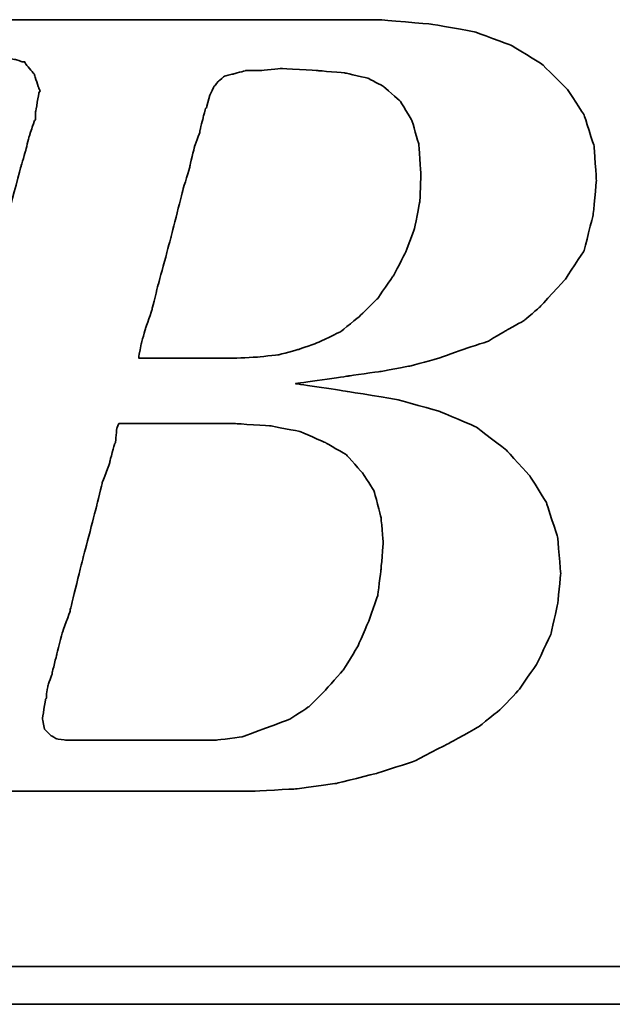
# Model space of a CAD drawing. Extents: x 473 to 1084, y -122 to 208.
# Tile 33 of 50: x 1021 to 1022.66, y -66.79 to -64.03. Entities that reach past the tile are written whole.
import ezdxf

# ---------------------------------------------------------------- set-up
doc = ezdxf.new("R2010")
doc.units = 0
doc.header["$MEASUREMENT"] = 0
doc.layers.add('DIM', color=4, linetype='CONTINUOUS')
doc.layers.add('layer 1', color=7, linetype='CONTINUOUS')

# ---------------------------------------------------------------- blocks, each defined once
blk = doc.blocks.new('TBI MOTION logo(完整正式版)')
at = {"layer": 'layer 1', "color": 22, "lineweight": 35}
for points, knots in [([(-64.65375, -6.86375), (-64.65375, -6.86375), (-64.84375, -7.29625), (-64.84375, -7.29625), (-64.84375, -7.29625), (-64.84375, -7.29625), (-64.86875, -7.34375), (-64.86875, -7.34375), (-64.86875, -7.34375), (-64.86875, -7.34375), (-64.86875, -7.36875), (-64.86875, -7.36875), (-64.86875, -7.36875), (-64.86875, -7.36875), (-65.15375, -7.65375), (-65.15375, -7.65375), (-65.15375, -7.65375), (-65.15375, -7.65375), (-65.17875, -7.65375), (-65.17875, -7.65375), (-65.17875, -7.65375), (-65.17875, -7.65375), (-65.20375, -7.67875), (-65.20375, -7.67875), (-65.20375, -7.67875), (-65.20375, -7.67875), (-65.58875, -7.87125), (-65.58875, -7.87125), (-65.58875, -7.87125), (-65.58875, -7.87125), (-65.63375, -7.87125), (-65.63375, -7.87125), (-65.63375, -7.87125), (-65.63375, -7.87125), (-65.65875, -7.89375), (-65.65875, -7.89375), (-65.65875, -7.89375), (-65.65875, -7.89375), (-66.09375, -7.94375), (-66.09375, -7.94375), (-66.09375, -7.94375), (-66.09375, -7.94375), (-66.11375, -7.94375), (-66.11375, -7.94375), (-66.11375, -7.94375), (-66.11375, -7.94375), (-66.16375, -7.94375), (-66.16375, -7.94375), (-66.16375, -7.94375), (-66.16375, -7.94375), (-66.30875, -7.94375), (-66.30875, -7.94375), (-66.30875, -7.94375), (-66.30875, -7.94375), (-66.69375, -7.94375), (-66.69375, -7.94375), (-66.69375, -7.94375), (-66.69375, -7.94375), (-67.07375, -7.94375), (-67.07375, -7.94375), (-67.07375, -7.94375), (-67.07375, -7.94375), (-67.12375, -7.94375), (-67.12375, -7.94375), (-67.12375, -7.94375), (-67.12375, -7.94375), (-67.12375, -7.96625), (-67.12375, -7.96625), (-67.12375, -7.96625), (-67.12375, -7.96625), (-67.14875, -7.99125), (-67.14875, -7.99125), (-67.14875, -7.99125), (-67.14875, -7.99125), (-67.24375, -8.34875), (-67.24375, -8.34875), (-67.24375, -8.34875), (-67.24375, -8.34875), (-67.31375, -8.68625), (-67.31375, -8.68625), (-67.31375, -8.68625), (-67.31375, -8.68625), (-67.26875, -8.68625), (-67.26875, -8.68625), (-67.26875, -8.68625), (-67.26875, -8.68625), (-67.07375, -8.68625), (-67.07375, -8.68625), (-67.07375, -8.68625), (-67.07375, -8.68625), (-66.54875, -8.68625), (-66.54875, -8.68625), (-66.54875, -8.68625), (-66.54875, -8.68625), (-65.82625, -8.68625), (-65.82625, -8.68625), (-65.82625, -8.68625), (-65.82625, -8.68625), (-65.01375, -8.68625), (-65.01375, -8.68625), (-65.01375, -8.68625), (-65.01375, -8.68625), (-64.05375, -8.68625), (-64.05375, -8.68625), (-64.05375, -8.68625), (-64.05375, -8.68625), (-62.08375, -8.68625), (-62.08375, -8.68625), (-62.08375, -8.68625), (-62.08375, -8.68625), (-60.06875, -8.68625), (-60.06875, -8.68625), (-60.06875, -8.68625), (-60.06875, -8.68625), (-59.10875, -8.68625), (-59.10875, -8.68625), (-59.10875, -8.68625), (-59.10875, -8.68625), (-58.29375, -8.68625), (-58.29375, -8.68625), (-58.29375, -8.68625), (-58.29375, -8.68625), (-57.57375, -8.68625), (-57.57375, -8.68625), (-57.57375, -8.68625), (-57.57375, -8.68625), (-57.04875, -8.68625), (-57.04875, -8.68625), (-57.04875, -8.68625), (-57.04875, -8.68625), (-56.85375, -8.68625), (-56.85375, -8.68625), (-56.85375, -8.68625), (-56.85375, -8.68625), (-56.70875, -8.68625), (-56.70875, -8.68625), (-56.70875, -8.68625), (-56.70875, -8.68625), (-56.61375, -8.68625), (-56.61375, -8.68625), (-56.61375, -8.68625), (-56.61375, -8.68625), (-56.56875, -8.68625), (-56.56875, -8.68625), (-56.56875, -8.68625), (-56.56875, -8.68625), (-55.65375, -8.63875), (-55.65375, -8.63875), (-55.65375, -8.63875), (-55.65375, -8.63875), (-54.76875, -8.51875), (-54.76875, -8.51875), (-54.76875, -8.51875), (-54.76875, -8.51875), (-53.90375, -8.30375), (-53.90375, -8.30375), (-53.90375, -8.30375), (-53.90375, -8.30375), (-53.08875, -8.03875), (-53.08875, -8.03875), (-53.08875, -8.03875), (-53.08875, -8.03875), (-52.34375, -7.65375), (-52.34375, -7.65375), (-52.34375, -7.65375), (-52.34375, -7.65375), (-51.69875, -7.29625), (-51.69875, -7.29625), (-51.69875, -7.29625), (-51.69875, -7.29625), (-51.21875, -6.91125), (-51.21875, -6.91125), (-51.21875, -6.91125), (-51.21875, -6.91125), (-50.83375, -6.50375), (-50.83375, -6.50375), (-50.83375, -6.50375), (-50.83375, -6.50375), (-50.44875, -5.94875), (-50.44875, -5.94875), (-50.44875, -5.94875), (-50.44875, -5.94875), (-50.13875, -5.30375), (-50.13875, -5.30375), (-50.13875, -5.30375), (-50.13875, -5.30375), (-49.99375, -4.65375), (-49.99375, -4.65375), (-49.99375, -4.65375), (-49.99375, -4.65375), (-49.92375, -3.98375), (-49.92375, -3.98375), (-49.92375, -3.98375), (-49.92375, -3.98375), (-49.99375, -3.19374), (-49.99375, -3.19374), (-49.99375, -3.19374), (-49.99375, -3.19374), (-50.23374, -2.44874), (-50.23374, -2.44874), (-50.23374, -2.44874), (-50.23374, -2.44874), (-50.59375, -1.87374), (-50.59375, -1.87374), (-50.59375, -1.87374), (-50.59375, -1.87374), (-51.09875, -1.31874), (-51.09875, -1.31874), (-51.09875, -1.31874), (-51.09875, -1.31874), (-51.74375, -0.81875), (-51.74375, -0.81875), (-51.74375, -0.81875), (-51.74375, -0.81875), (-52.53875, -0.48125), (-52.53875, -0.48125), (-52.53875, -0.48125), (-52.53875, -0.48125), (-53.47375, -0.21875), (-53.47375, -0.21875), (-53.47375, -0.21875), (-53.47375, -0.21875), (-54.52875, -0.04874), (-54.52875, -0.04874), (-54.52875, -0.04874), (-54.52875, -0.04874), (-55.65375, 0.12125), (-55.65375, 0.12125), (-55.65375, 0.12125), (-55.65375, 0.12125), (-54.50375, 0.28624), (-54.50375, 0.28624), (-54.50375, 0.28624), (-54.50375, 0.28624), (-53.83375, 0.38124), (-53.83375, 0.38124), (-53.83375, 0.38124), (-53.83375, 0.38124), (-53.18375, 0.50125), (-53.18375, 0.50125), (-53.18375, 0.50125), (-53.18375, 0.50125), (-52.55875, 0.66874), (-52.55875, 0.66874), (-52.55875, 0.66874), (-52.55875, 0.66874), (-52.03375, 0.86124), (-52.03375, 0.86124), (-52.03375, 0.86124), (-52.03375, 0.86124), (-51.50374, 1.03124), (-51.50374, 1.03124), (-51.50374, 1.03124), (-51.50374, 1.03124), (-51.09875, 1.27125), (-51.09875, 1.27125), (-51.09875, 1.27125), (-51.09875, 1.27125), (-50.71375, 1.48624), (-50.71375, 1.48624), (-50.71375, 1.48624), (-50.71375, 1.48624), (-50.37625, 1.77625), (-50.37625, 1.77625), (-50.37625, 1.77625), (-50.37625, 1.77625), (-49.82375, 2.37625), (-49.82375, 2.37625), (-49.82375, 2.37625), (-49.82375, 2.37625), (-49.41875, 2.99625), (-49.41875, 2.99625), (-49.41875, 2.99625), (-49.41875, 2.99625), (-49.22375, 3.76625), (-49.22375, 3.76625), (-49.22375, 3.76625), (-49.22375, 3.76625), (-49.15375, 4.50874), (-49.15375, 4.50874), (-49.15375, 4.50874), (-49.15375, 4.50874), (-49.20375, 5.25125), (-49.20375, 5.25125), (-49.20375, 5.25125), (-49.20375, 5.25125), (-49.41875, 5.92625), (-49.41875, 5.92625), (-49.41875, 5.92625), (-49.41875, 5.92625), (-49.77875, 6.47625), (-49.77875, 6.47625), (-49.77875, 6.47625), (-49.77875, 6.47625), (-50.33125, 7.02624), (-50.33125, 7.02624), (-50.33125, 7.02624), (-50.33125, 7.02624), (-51.00125, 7.43625), (-51.00125, 7.43625), (-51.00125, 7.43625), (-51.00125, 7.43625), (-51.79375, 7.72625), (-51.79375, 7.72625), (-51.79375, 7.72625), (-51.79375, 7.72625), (-52.72875, 7.89124), (-52.72875, 7.89124), (-52.72875, 7.89124), (-52.72875, 7.89124), (-53.83375, 7.98625), (-53.83375, 7.98625), (-53.83375, 7.98625), (-53.83375, 7.98625), (-53.92875, 7.98625), (-53.92875, 7.98625), (-53.92875, 7.98625), (-53.92875, 7.98625), (-54.26375, 7.98625), (-54.26375, 7.98625), (-54.26375, 7.98625), (-54.26375, 7.98625), (-54.74375, 7.98625), (-54.74375, 7.98625), (-54.74375, 7.98625), (-54.74375, 7.98625), (-55.36875, 7.98625), (-55.36875, 7.98625), (-55.36875, 7.98625), (-55.36875, 7.98625), (-56.13375, 7.98625), (-56.13375, 7.98625), (-56.13375, 7.98625), (-56.13375, 7.98625), (-56.94875, 7.98625), (-56.94875, 7.98625), (-56.94875, 7.98625), (-56.94875, 7.98625), (-58.77625, 7.98625), (-58.77625, 7.98625), (-58.77625, 7.98625), (-58.77625, 7.98625), (-60.59875, 7.98625), (-60.59875, 7.98625), (-60.59875, 7.98625), (-60.59875, 7.98625), (-61.41375, 7.98625), (-61.41375, 7.98625), (-61.41375, 7.98625), (-61.41375, 7.98625), (-62.17875, 7.98625), (-62.17875, 7.98625), (-62.17875, 7.98625), (-62.17875, 7.98625), (-62.80375, 7.98625), (-62.80375, 7.98625), (-62.80375, 7.98625), (-62.80375, 7.98625), (-63.30625, 7.98625), (-63.30625, 7.98625), (-63.30625, 7.98625), (-63.30625, 7.98625), (-63.57375, 7.98625), (-63.57375, 7.98625), (-63.57375, 7.98625), (-63.57375, 7.98625), (-63.57375, 7.96375), (-63.57375, 7.96375), (-63.57375, 7.96375), (-63.57375, 7.96375), (-63.59875, 7.94125), (-63.59875, 7.94125), (-63.59875, 7.94125), (-63.59875, 7.94125), (-63.69375, 7.55625), (-63.69375, 7.55625), (-63.69375, 7.55625), (-63.69375, 7.55625), (-63.76375, 7.24624), (-63.76375, 7.24624), (-63.76375, 7.24624), (-63.76375, 7.24624), (-63.23875, 7.24624), (-63.23875, 7.24624), (-63.23875, 7.24624), (-63.23875, 7.24624), (-62.75875, 7.24624), (-62.75875, 7.24624), (-62.75875, 7.24624), (-62.75875, 7.24624), (-62.61125, 7.24624), (-62.61125, 7.24624), (-62.61125, 7.24624), (-62.61125, 7.24624), (-62.56625, 7.24624), (-62.56625, 7.24624), (-62.56625, 7.24624), (-62.56625, 7.24624), (-62.22875, 7.24624), (-62.22875, 7.24624), (-62.22875, 7.24624), (-62.22875, 7.24624), (-62.20375, 7.24624), (-62.20375, 7.24624), (-62.20375, 7.24624), (-62.20375, 7.24624), (-62.17875, 7.21875), (-62.17875, 7.21875), (-62.17875, 7.21875), (-62.17875, 7.21875), (-61.96375, 7.17125), (-61.96375, 7.17125), (-61.96375, 7.17125), (-61.96375, 7.17125), (-61.72375, 7.12624), (-61.72375, 7.12624), (-61.72375, 7.12624), (-61.72375, 7.12624), (-61.70375, 7.12624), (-61.70375, 7.12624), (-61.70375, 7.12624), (-61.70375, 7.12624), (-61.55875, 7.07624), (-61.55875, 7.07624), (-61.55875, 7.07624), (-61.55875, 7.07624), (-61.50875, 7.07624), (-61.50875, 7.07624), (-61.50875, 7.07624), (-61.50875, 7.07624), (-61.48375, 7.02624), (-61.48375, 7.02624), (-61.48375, 7.02624), (-61.48375, 7.02624), (-61.31875, 6.83375), (-61.31875, 6.83375), (-61.31875, 6.83375), (-61.31875, 6.83375), (-61.29375, 6.81125), (-61.29375, 6.81125), (-61.29375, 6.81125), (-61.29375, 6.81125), (-61.29375, 6.78625), (-61.29375, 6.78625), (-61.29375, 6.78625), (-61.29375, 6.78625), (-61.19875, 6.50124), (-61.19875, 6.50124), (-61.19875, 6.50124), (-61.19875, 6.50124), (-61.17375, 6.45124), (-61.17375, 6.45124), (-61.17375, 6.45124), (-61.17375, 6.45124), (-61.19875, 6.40625), (-61.19875, 6.40625), (-61.19875, 6.40625), (-61.19875, 6.40625), (-61.26875, 5.99624), (-61.26875, 5.99624), (-61.26875, 5.99624), (-61.26875, 5.99624), (-61.26875, 5.85125), (-61.26875, 5.85125), (-61.26875, 5.85125), (-61.26875, 5.85125), (-61.26875, 5.82625), (-61.26875, 5.82625), (-61.26875, 5.82625), (-61.26875, 5.82625), (-61.29375, 5.80625), (-61.29375, 5.80625), (-61.29375, 5.80625), (-61.29375, 5.80625), (-61.34125, 5.66125), (-61.34125, 5.66125), (-61.34125, 5.66125), (-61.34125, 5.66125), (-61.41375, 5.44625), (-61.41375, 5.44625), (-61.41375, 5.44625), (-61.41375, 5.44625), (-61.48375, 5.15625), (-61.48375, 5.15625), (-61.48375, 5.15625), (-61.48375, 5.15625), (-61.58375, 4.82124), (-61.58375, 4.82124), (-61.58375, 4.82124), (-61.58375, 4.82124), (-61.79875, 4.00375), (-61.79875, 4.00375), (-61.79875, 4.00375), (-61.79875, 4.00375), (-62.05875, 2.99625), (-62.05875, 2.99625), (-62.05875, 2.99625), (-62.05875, 2.99625), (-62.34875, 1.91625), (-62.34875, 1.91625), (-62.34875, 1.91625), (-62.34875, 1.91625), (-62.97375, -0.41124), (-62.97375, -0.41124), (-62.97375, -0.41124), (-62.97375, -0.41124), (-63.59875, -2.75875), (-63.59875, -2.75875), (-63.59875, -2.75875), (-63.59875, -2.75875), (-63.88375, -3.86374), (-63.88375, -3.86374), (-63.88375, -3.86374), (-63.88375, -3.86374), (-64.14875, -4.82374), (-64.14875, -4.82374), (-64.14875, -4.82374), (-64.14875, -4.82374), (-64.36375, -5.64125), (-64.36375, -5.64125), (-64.36375, -5.64125), (-64.36375, -5.64125), (-64.43625, -5.97625), (-64.43625, -5.97625), (-64.43625, -5.97625), (-64.43625, -5.97625), (-64.50875, -6.28625), (-64.50875, -6.28625), (-64.50875, -6.28625), (-64.50875, -6.28625), (-64.50875, -6.30875), (-64.50875, -6.30875), (-64.50875, -6.30875), (-64.50875, -6.30875), (-64.57875, -6.50375), (-64.57875, -6.50375), (-64.57875, -6.50375), (-64.57875, -6.50375), (-64.62875, -6.69625), (-64.62875, -6.69625), (-64.62875, -6.69625), (-64.62875, -6.69625), (-64.62875, -6.76875), (-64.62875, -6.76875), (-64.62875, -6.76875), (-64.62875, -6.76875), (-64.62875, -6.81375), (-64.62875, -6.81375), (-64.62875, -6.81375), (-64.62875, -6.81375), (-64.62875, -6.83875), (-64.62875, -6.83875), (-64.62875, -6.83875), (-64.62875, -6.83875), (-64.65375, -6.86375), (-64.65375, -6.86375)], [0, 0, 0, 0, 0.00719424, 0.00719424, 0.00719424, 0.00719425, 0.01438849, 0.01438849, 0.01438849, 0.0143885, 0.02158273, 0.02158273, 0.02158273, 0.02158274, 0.02877698, 0.02877698, 0.02877698, 0.02877699, 0.03597122, 0.03597122, 0.03597122, 0.03597123, 0.04316547, 0.04316547, 0.04316547, 0.04316548, 0.05035971, 0.05035971, 0.05035971, 0.05035972, 0.05755396, 0.05755396, 0.05755396, 0.05755397, 0.0647482, 0.0647482, 0.0647482, 0.06474821, 0.07194245, 0.07194245, 0.07194245, 0.07194246, 0.07913669, 0.07913669, 0.07913669, 0.0791367, 0.08633094, 0.08633094, 0.08633094, 0.08633095, 0.09352518, 0.09352518, 0.09352518, 0.09352519, 0.10071942, 0.10071942, 0.10071942, 0.10071943, 0.10791367, 0.10791367, 0.10791367, 0.10791368, 0.11510791, 0.11510791, 0.11510791, 0.11510792, 0.12230216, 0.12230216, 0.12230216, 0.12230217, 0.1294964, 0.1294964, 0.1294964, 0.12949641, 0.13669065, 0.13669065, 0.13669065, 0.13669066, 0.14388489, 0.14388489, 0.14388489, 0.1438849, 0.15107914, 0.15107914, 0.15107914, 0.15107915, 0.15827338, 0.15827338, 0.15827338, 0.15827339, 0.16546763, 0.16546763, 0.16546763, 0.16546764, 0.17266187, 0.17266187, 0.17266187, 0.17266188, 0.17985612, 0.17985612, 0.17985612, 0.17985613, 0.18705036, 0.18705036, 0.18705036, 0.18705037, 0.1942446, 0.1942446, 0.1942446, 0.19424461, 0.20143885, 0.20143885, 0.20143885, 0.20143886, 0.20863309, 0.20863309, 0.20863309, 0.2086331, 0.21582734, 0.21582734, 0.21582734, 0.21582735, 0.22302158, 0.22302158, 0.22302158, 0.22302159, 0.23021583, 0.23021583, 0.23021583, 0.23021584, 0.23741007, 0.23741007, 0.23741007, 0.23741008, 0.24460432, 0.24460432, 0.24460432, 0.24460433, 0.25179856, 0.25179856, 0.25179856, 0.25179857, 0.25899281, 0.25899281, 0.25899281, 0.25899282, 0.26618705, 0.26618705, 0.26618705, 0.26618706, 0.27338129, 0.27338129, 0.27338129, 0.2733813, 0.28057554, 0.28057554, 0.28057554, 0.28057555, 0.28776978, 0.28776978, 0.28776978, 0.28776979, 0.29496403, 0.29496403, 0.29496403, 0.29496404, 0.30215827, 0.30215827, 0.30215827, 0.30215828, 0.30935252, 0.30935252, 0.30935252, 0.30935253, 0.31654676, 0.31654676, 0.31654676, 0.31654677, 0.32374101, 0.32374101, 0.32374101, 0.32374102, 0.33093525, 0.33093525, 0.33093525, 0.33093526, 0.3381295, 0.3381295, 0.3381295, 0.33812951, 0.34532374, 0.34532374, 0.34532374, 0.34532375, 0.35251799, 0.35251799, 0.35251799, 0.352518, 0.35971223, 0.35971223, 0.35971223, 0.35971224, 0.36690647, 0.36690647, 0.36690647, 0.36690648, 0.37410072, 0.37410072, 0.37410072, 0.37410073, 0.38129496, 0.38129496, 0.38129496, 0.38129497, 0.38848921, 0.38848921, 0.38848921, 0.38848922, 0.39568345, 0.39568345, 0.39568345, 0.39568346, 0.4028777, 0.4028777, 0.4028777, 0.40287771, 0.41007194, 0.41007194, 0.41007194, 0.41007195, 0.41726619, 0.41726619, 0.41726619, 0.4172662, 0.42446043, 0.42446043, 0.42446043, 0.42446044, 0.43165468, 0.43165468, 0.43165468, 0.43165469, 0.43884892, 0.43884892, 0.43884892, 0.43884893, 0.44604317, 0.44604317, 0.44604317, 0.44604318, 0.45323741, 0.45323741, 0.45323741, 0.45323742, 0.46043165, 0.46043165, 0.46043165, 0.46043166, 0.4676259, 0.4676259, 0.4676259, 0.46762591, 0.47482014, 0.47482014, 0.47482014, 0.47482015, 0.48201439, 0.48201439, 0.48201439, 0.4820144, 0.48920863, 0.48920863, 0.48920863, 0.48920864, 0.49640288, 0.49640288, 0.49640288, 0.49640289, 0.50359712, 0.50359712, 0.50359712, 0.50359713, 0.51079137, 0.51079137, 0.51079137, 0.51079138, 0.51798561, 0.51798561, 0.51798561, 0.51798562, 0.52517986, 0.52517986, 0.52517986, 0.52517987, 0.5323741, 0.5323741, 0.5323741, 0.53237411, 0.53956835, 0.53956835, 0.53956835, 0.53956836, 0.54676259, 0.54676259, 0.54676259, 0.5467626, 0.55395683, 0.55395683, 0.55395683, 0.55395684, 0.56115108, 0.56115108, 0.56115108, 0.56115109, 0.56834532, 0.56834532, 0.56834532, 0.56834533, 0.57553957, 0.57553957, 0.57553957, 0.57553958, 0.58273381, 0.58273381, 0.58273381, 0.58273382, 0.58992806, 0.58992806, 0.58992806, 0.58992807, 0.5971223, 0.5971223, 0.5971223, 0.59712231, 0.60431655, 0.60431655, 0.60431655, 0.60431656, 0.61151079, 0.61151079, 0.61151079, 0.6115108, 0.61870504, 0.61870504, 0.61870504, 0.61870505, 0.62589928, 0.62589928, 0.62589928, 0.62589929, 0.63309353, 0.63309353, 0.63309353, 0.63309354, 0.64028777, 0.64028777, 0.64028777, 0.64028778, 0.64748201, 0.64748201, 0.64748201, 0.64748202, 0.65467626, 0.65467626, 0.65467626, 0.65467627, 0.6618705, 0.6618705, 0.6618705, 0.66187051, 0.66906475, 0.66906475, 0.66906475, 0.66906476, 0.67625899, 0.67625899, 0.67625899, 0.676259, 0.68345324, 0.68345324, 0.68345324, 0.68345325, 0.69064748, 0.69064748, 0.69064748, 0.69064749, 0.69784173, 0.69784173, 0.69784173, 0.69784174, 0.70503597, 0.70503597, 0.70503597, 0.70503598, 0.71223022, 0.71223022, 0.71223022, 0.71223023, 0.71942446, 0.71942446, 0.71942446, 0.71942447, 0.72661871, 0.72661871, 0.72661871, 0.72661872, 0.73381295, 0.73381295, 0.73381295, 0.73381296, 0.74100719, 0.74100719, 0.74100719, 0.7410072, 0.74820144, 0.74820144, 0.74820144, 0.74820145, 0.75539568, 0.75539568, 0.75539568, 0.75539569, 0.76258993, 0.76258993, 0.76258993, 0.76258994, 0.76978417, 0.76978417, 0.76978417, 0.76978418, 0.77697842, 0.77697842, 0.77697842, 0.77697843, 0.78417266, 0.78417266, 0.78417266, 0.78417267, 0.79136691, 0.79136691, 0.79136691, 0.79136692, 0.79856115, 0.79856115, 0.79856115, 0.79856116, 0.8057554, 0.8057554, 0.8057554, 0.80575541, 0.81294964, 0.81294964, 0.81294964, 0.81294965, 0.82014388, 0.82014388, 0.82014388, 0.82014389, 0.82733813, 0.82733813, 0.82733813, 0.82733814, 0.83453237, 0.83453237, 0.83453237, 0.83453238, 0.84172662, 0.84172662, 0.84172662, 0.84172663, 0.84892086, 0.84892086, 0.84892086, 0.84892087, 0.85611511, 0.85611511, 0.85611511, 0.85611512, 0.86330935, 0.86330935, 0.86330935, 0.86330936, 0.8705036, 0.8705036, 0.8705036, 0.87050361, 0.87769784, 0.87769784, 0.87769784, 0.87769785, 0.88489209, 0.88489209, 0.88489209, 0.8848921, 0.89208633, 0.89208633, 0.89208633, 0.89208634, 0.89928058, 0.89928058, 0.89928058, 0.89928059, 0.90647482, 0.90647482, 0.90647482, 0.90647483, 0.91366906, 0.91366906, 0.91366906, 0.91366907, 0.92086331, 0.92086331, 0.92086331, 0.92086332, 0.92805755, 0.92805755, 0.92805755, 0.92805756, 0.9352518, 0.9352518, 0.9352518, 0.93525181, 0.94244604, 0.94244604, 0.94244604, 0.94244605, 0.94964029, 0.94964029, 0.94964029, 0.9496403, 0.95683453, 0.95683453, 0.95683453, 0.95683454, 0.96402878, 0.96402878, 0.96402878, 0.96402879, 0.97122302, 0.97122302, 0.97122302, 0.97122303, 0.97841727, 0.97841727, 0.97841727, 0.97841728, 0.98561151, 0.98561151, 0.98561151, 0.98561152, 0.99280576, 0.99280576, 0.99280576, 0.99280577, 1, 1, 1, 1]), ([(-57.50375, 6.35625), (-57.50375, 6.35625), (-57.57375, 6.11625), (-57.57375, 6.11625), (-57.57375, 6.11625), (-57.57375, 6.11625), (-57.57375, 6.09125), (-57.57375, 6.09125), (-57.57375, 6.09125), (-57.57375, 6.09125), (-57.59875, 6.06625), (-57.59875, 6.06625), (-57.59875, 6.06625), (-57.59875, 6.06625), (-57.64875, 5.87625), (-57.64875, 5.87625), (-57.64875, 5.87625), (-57.64875, 5.87625), (-57.71875, 5.58875), (-57.71875, 5.58875), (-57.71875, 5.58875), (-57.71875, 5.58875), (-57.71875, 5.56625), (-57.71875, 5.56625), (-57.71875, 5.56625), (-57.71875, 5.56625), (-57.83875, 5.23125), (-57.83875, 5.23125), (-57.83875, 5.23125), (-57.83875, 5.23125), (-57.93625, 4.82124), (-57.93625, 4.82124), (-57.93625, 4.82124), (-57.93625, 4.82124), (-57.93625, 4.79624), (-57.93625, 4.79624), (-57.93625, 4.79624), (-57.93625, 4.79624), (-58.07875, 4.34125), (-58.07875, 4.34125), (-58.07875, 4.34125), (-58.07875, 4.34125), (-58.34375, 3.28625), (-58.34375, 3.28625), (-58.34375, 3.28625), (-58.34375, 3.28625), (-58.62875, 2.23124), (-58.62875, 2.23124), (-58.62875, 2.23124), (-58.62875, 2.23124), (-58.74875, 1.75125), (-58.74875, 1.75125), (-58.74875, 1.75125), (-58.74875, 1.75125), (-58.74875, 1.72625), (-58.74875, 1.72625), (-58.74875, 1.72625), (-58.74875, 1.72625), (-58.89375, 1.31625), (-58.89375, 1.31625), (-58.89375, 1.31625), (-58.89375, 1.31625), (-58.98875, 0.98124), (-58.98875, 0.98124), (-58.98875, 0.98124), (-58.98875, 0.98124), (-59.03875, 0.71625), (-59.03875, 0.71625), (-59.03875, 0.71625), (-59.03875, 0.71625), (-59.03875, 0.66874), (-59.03875, 0.66874), (-59.03875, 0.66874), (-59.03875, 0.66874), (-58.91875, 0.66874), (-58.91875, 0.66874), (-58.91875, 0.66874), (-58.91875, 0.66874), (-58.53375, 0.66874), (-58.53375, 0.66874), (-58.53375, 0.66874), (-58.53375, 0.66874), (-58.10375, 0.66874), (-58.10375, 0.66874), (-58.10375, 0.66874), (-58.10375, 0.66874), (-57.66875, 0.66874), (-57.66875, 0.66874), (-57.66875, 0.66874), (-57.66875, 0.66874), (-57.33375, 0.66874), (-57.33375, 0.66874), (-57.33375, 0.66874), (-57.33375, 0.66874), (-57.09375, 0.66874), (-57.09375, 0.66874), (-57.09375, 0.66874), (-57.09375, 0.66874), (-56.99875, 0.66874), (-56.99875, 0.66874), (-56.99875, 0.66874), (-56.99875, 0.66874), (-56.49375, 0.69374), (-56.49375, 0.69374), (-56.49375, 0.69374), (-56.49375, 0.69374), (-56.01375, 0.74374), (-56.01375, 0.74374), (-56.01375, 0.74374), (-56.01375, 0.74374), (-55.58375, 0.86124), (-55.58375, 0.86124), (-55.58375, 0.86124), (-55.58375, 0.86124), (-55.17375, 1.00624), (-55.17375, 1.00624), (-55.17375, 1.00624), (-55.17375, 1.00624), (-54.67375, 1.24625), (-54.67375, 1.24625), (-54.67375, 1.24625), (-54.67375, 1.24625), (-54.26375, 1.58124), (-54.26375, 1.58124), (-54.26375, 1.58124), (-54.26375, 1.58124), (-53.87875, 1.96374), (-53.87875, 1.96374), (-53.87875, 1.96374), (-53.87875, 1.96374), (-53.54375, 2.44625), (-53.54375, 2.44625), (-53.54375, 2.44625), (-53.54375, 2.44625), (-53.27875, 2.95125), (-53.27875, 2.95125), (-53.27875, 2.95125), (-53.27875, 2.95125), (-53.08875, 3.45124), (-53.08875, 3.45124), (-53.08875, 3.45124), (-53.08875, 3.45124), (-52.96875, 4.05124), (-52.96875, 4.05124), (-52.96875, 4.05124), (-52.96875, 4.05124), (-52.94375, 4.65125), (-52.94375, 4.65125), (-52.94375, 4.65125), (-52.94375, 4.65125), (-52.99375, 5.30125), (-52.99375, 5.30125), (-52.99375, 5.30125), (-52.99375, 5.30125), (-53.13875, 5.80625), (-53.13875, 5.80625), (-53.13875, 5.80625), (-53.13875, 5.80625), (-53.39875, 6.23625), (-53.39875, 6.23625), (-53.39875, 6.23625), (-53.39875, 6.23625), (-53.75875, 6.54875), (-53.75875, 6.54875), (-53.75875, 6.54875), (-53.75875, 6.54875), (-54.07375, 6.71625), (-54.07375, 6.71625), (-54.07375, 6.71625), (-54.07375, 6.71625), (-54.57375, 6.83375), (-54.57375, 6.83375), (-54.57375, 6.83375), (-54.57375, 6.83375), (-55.17375, 6.88625), (-55.17375, 6.88625), (-55.17375, 6.88625), (-55.17375, 6.88625), (-55.96875, 6.93125), (-55.96875, 6.93125), (-55.96875, 6.93125), (-55.96875, 6.93125), (-56.39875, 6.88625), (-56.39875, 6.88625), (-56.39875, 6.88625), (-56.39875, 6.88625), (-56.42125, 6.88625), (-56.42125, 6.88625), (-56.42125, 6.88625), (-56.42125, 6.88625), (-56.73375, 6.88625), (-56.73375, 6.88625), (-56.73375, 6.88625), (-56.73375, 6.88625), (-56.99875, 6.81125), (-56.99875, 6.81125), (-56.99875, 6.81125), (-56.99875, 6.81125), (-57.02375, 6.81125), (-57.02375, 6.81125), (-57.02375, 6.81125), (-57.02375, 6.81125), (-57.18875, 6.76625), (-57.18875, 6.76625), (-57.18875, 6.76625), (-57.18875, 6.76625), (-57.30875, 6.66625), (-57.30875, 6.66625), (-57.30875, 6.66625), (-57.30875, 6.66625), (-57.40875, 6.54875), (-57.40875, 6.54875), (-57.40875, 6.54875), (-57.40875, 6.54875), (-57.50375, 6.35625), (-57.50375, 6.35625)], [0, 0, 0, 0, 0.01851852, 0.01851852, 0.01851852, 0.01851853, 0.03703704, 0.03703704, 0.03703704, 0.03703705, 0.05555556, 0.05555556, 0.05555556, 0.05555557, 0.07407407, 0.07407407, 0.07407407, 0.07407408, 0.09259259, 0.09259259, 0.09259259, 0.0925926, 0.11111111, 0.11111111, 0.11111111, 0.11111112, 0.12962963, 0.12962963, 0.12962963, 0.12962964, 0.14814815, 0.14814815, 0.14814815, 0.14814816, 0.16666667, 0.16666667, 0.16666667, 0.16666668, 0.18518519, 0.18518519, 0.18518519, 0.1851852, 0.2037037, 0.2037037, 0.2037037, 0.20370371, 0.22222222, 0.22222222, 0.22222222, 0.22222223, 0.24074074, 0.24074074, 0.24074074, 0.24074075, 0.25925926, 0.25925926, 0.25925926, 0.25925927, 0.27777778, 0.27777778, 0.27777778, 0.27777779, 0.2962963, 0.2962963, 0.2962963, 0.29629631, 0.31481481, 0.31481481, 0.31481481, 0.31481482, 0.33333333, 0.33333333, 0.33333333, 0.33333334, 0.35185185, 0.35185185, 0.35185185, 0.35185186, 0.37037037, 0.37037037, 0.37037037, 0.37037038, 0.38888889, 0.38888889, 0.38888889, 0.3888889, 0.40740741, 0.40740741, 0.40740741, 0.40740742, 0.42592593, 0.42592593, 0.42592593, 0.42592594, 0.44444444, 0.44444444, 0.44444444, 0.44444445, 0.46296296, 0.46296296, 0.46296296, 0.46296297, 0.48148148, 0.48148148, 0.48148148, 0.48148149, 0.5, 0.5, 0.5, 0.50000001, 0.51851852, 0.51851852, 0.51851852, 0.51851853, 0.53703704, 0.53703704, 0.53703704, 0.53703705, 0.55555556, 0.55555556, 0.55555556, 0.55555557, 0.57407407, 0.57407407, 0.57407407, 0.57407408, 0.59259259, 0.59259259, 0.59259259, 0.5925926, 0.61111111, 0.61111111, 0.61111111, 0.61111112, 0.62962963, 0.62962963, 0.62962963, 0.62962964, 0.64814815, 0.64814815, 0.64814815, 0.64814816, 0.66666667, 0.66666667, 0.66666667, 0.66666668, 0.68518519, 0.68518519, 0.68518519, 0.6851852, 0.7037037, 0.7037037, 0.7037037, 0.70370371, 0.72222222, 0.72222222, 0.72222222, 0.72222223, 0.74074074, 0.74074074, 0.74074074, 0.74074075, 0.75925926, 0.75925926, 0.75925926, 0.75925927, 0.77777778, 0.77777778, 0.77777778, 0.77777779, 0.7962963, 0.7962963, 0.7962963, 0.79629631, 0.81481481, 0.81481481, 0.81481481, 0.81481482, 0.83333333, 0.83333333, 0.83333333, 0.83333334, 0.85185185, 0.85185185, 0.85185185, 0.85185186, 0.87037037, 0.87037037, 0.87037037, 0.87037038, 0.88888889, 0.88888889, 0.88888889, 0.8888889, 0.90740741, 0.90740741, 0.90740741, 0.90740742, 0.92592593, 0.92592593, 0.92592593, 0.92592594, 0.94444444, 0.94444444, 0.94444444, 0.94444445, 0.96296296, 0.96296296, 0.96296296, 0.96296297, 0.98148148, 0.98148148, 0.98148148, 0.98148149, 1, 1, 1, 1]), ([(-61.03125, -6.57375), (-61.03125, -6.57375), (-61.03125, -6.67125), (-61.03125, -6.67125), (-61.03125, -6.67125), (-61.03125, -6.67125), (-61.05375, -6.69625), (-61.05375, -6.69625), (-61.05375, -6.69625), (-61.05375, -6.69625), (-61.12375, -7.12875), (-61.12375, -7.12875), (-61.12375, -7.12875), (-61.12375, -7.12875), (-61.07875, -7.34375), (-61.07875, -7.34375), (-61.07875, -7.34375), (-61.07875, -7.34375), (-60.93375, -7.48875), (-60.93375, -7.48875), (-60.93375, -7.48875), (-60.93375, -7.48875), (-60.81375, -7.55625), (-60.81375, -7.55625), (-60.81375, -7.55625), (-60.81375, -7.55625), (-60.62375, -7.58375), (-60.62375, -7.58375), (-60.62375, -7.58375), (-60.62375, -7.58375), (-60.30875, -7.58375), (-60.30875, -7.58375), (-60.30875, -7.58375), (-60.30875, -7.58375), (-59.97375, -7.58375), (-59.97375, -7.58375), (-59.97375, -7.58375), (-59.97375, -7.58375), (-59.87875, -7.58375), (-59.87875, -7.58375), (-59.87875, -7.58375), (-59.87875, -7.58375), (-59.63625, -7.58375), (-59.63625, -7.58375), (-59.63625, -7.58375), (-59.63625, -7.58375), (-58.96875, -7.58375), (-58.96875, -7.58375), (-58.96875, -7.58375), (-58.96875, -7.58375), (-58.29375, -7.58375), (-58.29375, -7.58375), (-58.29375, -7.58375), (-58.29375, -7.58375), (-58.05375, -7.58375), (-58.05375, -7.58375), (-58.05375, -7.58375), (-58.05375, -7.58375), (-57.98375, -7.58375), (-57.98375, -7.58375), (-57.98375, -7.58375), (-57.98375, -7.58375), (-57.35875, -7.58375), (-57.35875, -7.58375), (-57.35875, -7.58375), (-57.35875, -7.58375), (-56.78375, -7.50875), (-56.78375, -7.50875), (-56.78375, -7.50875), (-56.78375, -7.50875), (-56.27875, -7.31875), (-56.27875, -7.31875), (-56.27875, -7.31875), (-56.27875, -7.31875), (-55.77375, -7.12875), (-55.77375, -7.12875), (-55.77375, -7.12875), (-55.77375, -7.12875), (-55.36875, -6.86375), (-55.36875, -6.86375), (-55.36875, -6.86375), (-55.36875, -6.86375), (-55.00875, -6.50375), (-55.00875, -6.50375), (-55.00875, -6.50375), (-55.00875, -6.50375), (-54.62375, -6.06875), (-54.62375, -6.06875), (-54.62375, -6.06875), (-54.62375, -6.06875), (-54.31375, -5.56875), (-54.31375, -5.56875), (-54.31375, -5.56875), (-54.31375, -5.56875), (-54.07375, -5.01625), (-54.07375, -5.01625), (-54.07375, -5.01625), (-54.07375, -5.01625), (-53.87875, -4.46374), (-53.87875, -4.46374), (-53.87875, -4.46374), (-53.87875, -4.46374), (-53.80875, -3.91375), (-53.80875, -3.91375), (-53.80875, -3.91375), (-53.80875, -3.91375), (-53.75875, -3.31375), (-53.75875, -3.31375), (-53.75875, -3.31375), (-53.75875, -3.31375), (-53.80875, -2.75875), (-53.80875, -2.75875), (-53.80875, -2.75875), (-53.80875, -2.75875), (-53.95375, -2.20875), (-53.95375, -2.20875), (-53.95375, -2.20875), (-53.95375, -2.20875), (-54.19375, -1.82625), (-54.19375, -1.82625), (-54.19375, -1.82625), (-54.19375, -1.82625), (-54.55375, -1.41875), (-54.55375, -1.41875), (-54.55375, -1.41875), (-54.55375, -1.41875), (-55.00875, -1.15125), (-55.00875, -1.15125), (-55.00875, -1.15125), (-55.00875, -1.15125), (-55.56125, -0.91375), (-55.56125, -0.91375), (-55.56125, -0.91375), (-55.56125, -0.91375), (-56.18125, -0.79375), (-56.18125, -0.79375), (-56.18125, -0.79375), (-56.18125, -0.79375), (-56.94875, -0.74374), (-56.94875, -0.74374), (-56.94875, -0.74374), (-56.94875, -0.74374), (-56.99875, -0.74374), (-56.99875, -0.74374), (-56.99875, -0.74374), (-56.99875, -0.74374), (-57.09375, -0.74374), (-57.09375, -0.74374), (-57.09375, -0.74374), (-57.09375, -0.74374), (-57.38375, -0.74374), (-57.38375, -0.74374), (-57.38375, -0.74374), (-57.38375, -0.74374), (-57.76875, -0.74374), (-57.76875, -0.74374), (-57.76875, -0.74374), (-57.76875, -0.74374), (-58.24625, -0.74374), (-58.24625, -0.74374), (-58.24625, -0.74374), (-58.24625, -0.74374), (-58.72875, -0.74374), (-58.72875, -0.74374), (-58.72875, -0.74374), (-58.72875, -0.74374), (-59.20875, -0.74374), (-59.20875, -0.74374), (-59.20875, -0.74374), (-59.20875, -0.74374), (-59.46875, -0.74374), (-59.46875, -0.74374), (-59.46875, -0.74374), (-59.46875, -0.74374), (-59.51625, -0.83875), (-59.51625, -0.83875), (-59.51625, -0.83875), (-59.51625, -0.83875), (-59.54375, -1.15125), (-59.54375, -1.15125), (-59.54375, -1.15125), (-59.54375, -1.15125), (-59.56375, -1.17874), (-59.56375, -1.17874), (-59.56375, -1.17874), (-59.56375, -1.17874), (-59.66375, -1.55875), (-59.66375, -1.55875), (-59.66375, -1.55875), (-59.66375, -1.55875), (-59.66375, -1.58375), (-59.66375, -1.58375), (-59.66375, -1.58375), (-59.66375, -1.58375), (-59.82875, -2.01874), (-59.82875, -2.01874), (-59.82875, -2.01874), (-59.82875, -2.01874), (-59.94875, -2.52125), (-59.94875, -2.52125), (-59.94875, -2.52125), (-59.94875, -2.52125), (-60.23875, -3.62375), (-60.23875, -3.62375), (-60.23875, -3.62375), (-60.23875, -3.62375), (-60.52375, -4.77624), (-60.52375, -4.77624), (-60.52375, -4.77624), (-60.52375, -4.77624), (-60.52375, -4.79874), (-60.52375, -4.79874), (-60.52375, -4.79874), (-60.52375, -4.79874), (-60.69125, -5.25375), (-60.69125, -5.25375), (-60.69125, -5.25375), (-60.69125, -5.25375), (-60.81375, -5.73625), (-60.81375, -5.73625), (-60.81375, -5.73625), (-60.81375, -5.73625), (-60.90875, -6.11875), (-60.90875, -6.11875), (-60.90875, -6.11875), (-60.90875, -6.11875), (-60.90875, -6.14375), (-60.90875, -6.14375), (-60.90875, -6.14375), (-60.90875, -6.14375), (-61.00375, -6.40875), (-61.00375, -6.40875), (-61.00375, -6.40875), (-61.00375, -6.40875), (-61.03125, -6.57375), (-61.03125, -6.57375)], [0, 0, 0, 0, 0.01694915, 0.01694915, 0.01694915, 0.01694916, 0.03389831, 0.03389831, 0.03389831, 0.03389832, 0.05084746, 0.05084746, 0.05084746, 0.05084747, 0.06779661, 0.06779661, 0.06779661, 0.06779662, 0.08474576, 0.08474576, 0.08474576, 0.08474577, 0.10169492, 0.10169492, 0.10169492, 0.10169493, 0.11864407, 0.11864407, 0.11864407, 0.11864408, 0.13559322, 0.13559322, 0.13559322, 0.13559323, 0.15254237, 0.15254237, 0.15254237, 0.15254238, 0.16949153, 0.16949153, 0.16949153, 0.16949154, 0.18644068, 0.18644068, 0.18644068, 0.18644069, 0.20338983, 0.20338983, 0.20338983, 0.20338984, 0.22033898, 0.22033898, 0.22033898, 0.22033899, 0.23728814, 0.23728814, 0.23728814, 0.23728815, 0.25423729, 0.25423729, 0.25423729, 0.2542373, 0.27118644, 0.27118644, 0.27118644, 0.27118645, 0.28813559, 0.28813559, 0.28813559, 0.2881356, 0.30508475, 0.30508475, 0.30508475, 0.30508476, 0.3220339, 0.3220339, 0.3220339, 0.32203391, 0.33898305, 0.33898305, 0.33898305, 0.33898306, 0.3559322, 0.3559322, 0.3559322, 0.35593221, 0.37288136, 0.37288136, 0.37288136, 0.37288137, 0.38983051, 0.38983051, 0.38983051, 0.38983052, 0.40677966, 0.40677966, 0.40677966, 0.40677967, 0.42372881, 0.42372881, 0.42372881, 0.42372882, 0.44067797, 0.44067797, 0.44067797, 0.44067798, 0.45762712, 0.45762712, 0.45762712, 0.45762713, 0.47457627, 0.47457627, 0.47457627, 0.47457628, 0.49152542, 0.49152542, 0.49152542, 0.49152543, 0.50847458, 0.50847458, 0.50847458, 0.50847459, 0.52542373, 0.52542373, 0.52542373, 0.52542374, 0.54237288, 0.54237288, 0.54237288, 0.54237289, 0.55932203, 0.55932203, 0.55932203, 0.55932204, 0.57627119, 0.57627119, 0.57627119, 0.5762712, 0.59322034, 0.59322034, 0.59322034, 0.59322035, 0.61016949, 0.61016949, 0.61016949, 0.6101695, 0.62711864, 0.62711864, 0.62711864, 0.62711865, 0.6440678, 0.6440678, 0.6440678, 0.64406781, 0.66101695, 0.66101695, 0.66101695, 0.66101696, 0.6779661, 0.6779661, 0.6779661, 0.67796611, 0.69491525, 0.69491525, 0.69491525, 0.69491526, 0.71186441, 0.71186441, 0.71186441, 0.71186442, 0.72881356, 0.72881356, 0.72881356, 0.72881357, 0.74576271, 0.74576271, 0.74576271, 0.74576272, 0.76271186, 0.76271186, 0.76271186, 0.76271187, 0.77966102, 0.77966102, 0.77966102, 0.77966103, 0.79661017, 0.79661017, 0.79661017, 0.79661018, 0.81355932, 0.81355932, 0.81355932, 0.81355933, 0.83050847, 0.83050847, 0.83050847, 0.83050848, 0.84745763, 0.84745763, 0.84745763, 0.84745764, 0.86440678, 0.86440678, 0.86440678, 0.86440679, 0.88135593, 0.88135593, 0.88135593, 0.88135594, 0.89830508, 0.89830508, 0.89830508, 0.89830509, 0.91525424, 0.91525424, 0.91525424, 0.91525425, 0.93220339, 0.93220339, 0.93220339, 0.9322034, 0.94915254, 0.94915254, 0.94915254, 0.94915255, 0.96610169, 0.96610169, 0.96610169, 0.9661017, 0.98305085, 0.98305085, 0.98305085, 0.98305086, 1, 1, 1, 1]), ([(75.90875, -9.47875), (75.90875, -9.47875), (75.90875, -12.28625), (75.90875, -12.28625), (75.90875, -12.28625), (75.90875, -12.28625), (75.90875, -12.47875), (75.90875, -12.47875), (75.90875, -12.47875), (75.90875, -12.47875), (75.71625, -12.47875), (75.71625, -12.47875), (75.71625, -12.47875), (75.71625, -12.47875), (-88.32875, -12.47875), (-88.32875, -12.47875), (-88.32875, -12.47875), (-88.32875, -12.47875), (-88.32875, -13.29375), (-88.32875, -13.29375), (-88.32875, -13.29375), (-88.32875, -13.29375), (82.89125, -13.29375), (82.89125, -13.29375), (82.89125, -13.29375), (82.89125, -13.29375), (75.90875, -9.47875), (75.90875, -9.47875)], [0, 0, 0, 0, 0.14285714, 0.14285714, 0.14285714, 0.14285715, 0.28571429, 0.28571429, 0.28571429, 0.2857143, 0.42857143, 0.42857143, 0.42857143, 0.42857144, 0.57142857, 0.57142857, 0.57142857, 0.57142858, 0.71428571, 0.71428571, 0.71428571, 0.71428572, 0.85714286, 0.85714286, 0.85714286, 0.85714287, 1, 1, 1, 1])]:
    blk.add_open_spline(points, degree=3, knots=knots, dxfattribs=at)

msp = doc.modelspace()

# ---------------------------------------------------------------- block references
at = {"layer": 'DIM', "xscale": 0.1295999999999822, "yscale": 0.1295999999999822, "zscale": 0.1295999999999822}
msp.add_blockref('TBI MOTION logo(完整正式版)', (1028.9871, -65.0669), dxfattribs=at)

doc.saveas('drawing.dxf')
